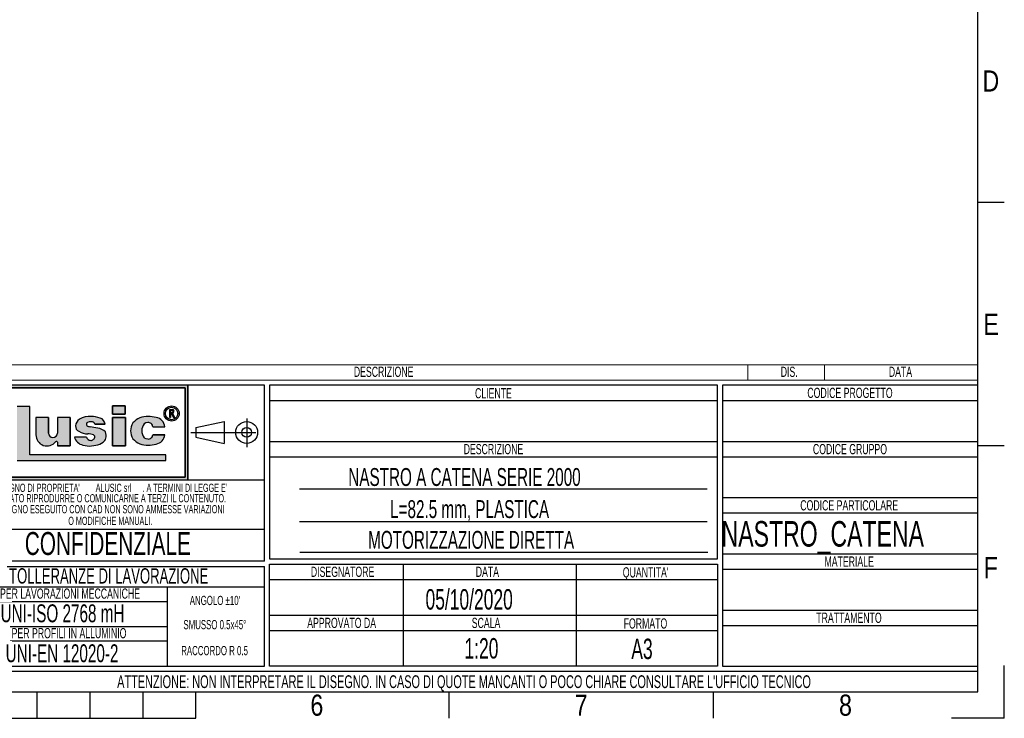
# Model space of a CAD drawing. Header units: millimetres. Extents: x -149 to 420, y 0 to 297.
# Tile 39 of 46: x 227 to 420, y 0 to 137. Entities that reach past the tile are written whole.
import ezdxf
from ezdxf.enums import TextEntityAlignment as Align

# ---------------------------------------------------------------- set-up
doc = ezdxf.new("R2010")
doc.units = ezdxf.units.MM
doc.linetypes.add('CENTERX2', pattern=[20.319999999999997, 12.7, -2.54, 2.54, -2.54])
doc.layers.add('CARTIGLIO', color=140, linetype='Continuous')
doc.styles.add('SLDTEXTSTYLE0', font='TXT', dxfattribs={"width": 0.6382978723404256})
doc.styles.add('SLDTEXTSTYLE1', font='TXT', dxfattribs={"width": 0.675})
doc.styles.add('SLDTEXTSTYLE2', font='TXT', dxfattribs={"width": 0.8214676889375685})

# ---------------------------------------------------------------- blocks, each defined once
blk = doc.blocks.new('SW_NOTE_0')
at = {"layer": 'CARTIGLIO', "color": 0, "insert": (1.968085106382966, 2.578135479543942), "char_height": 2, "attachment_point": 2, "style": 'SLDTEXTSTYLE0'}
blk.add_mtext('DIS.', dxfattribs=at)
blk = doc.blocks.new('SW_NOTE_0_1')
at = {"layer": 'CARTIGLIO', "color": 0, "insert": (7.101063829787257, 2.578135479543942), "char_height": 2, "attachment_point": 2, "style": 'SLDTEXTSTYLE0'}
blk.add_mtext('DESCRIZIONE', dxfattribs=at)
blk = doc.blocks.new('SW_NOTE_0_2')
at = {"layer": 'CARTIGLIO', "color": 0, "insert": (2.845744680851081, 2.578135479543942), "char_height": 2, "attachment_point": 2, "style": 'SLDTEXTSTYLE0'}
blk.add_mtext('DATA', dxfattribs=at)
blk = doc.blocks.new('SW_NOTE_0_4')
at = {"layer": 'CARTIGLIO', "color": 0, "insert": (14.05585106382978, 4.511737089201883), "char_height": 3.5, "attachment_point": 2, "style": 'SLDTEXTSTYLE0'}
blk.add_mtext('UNI-EN 12020-2', dxfattribs=at)
blk = doc.blocks.new('SW_NOTE_0_5')
at = {"layer": 'CARTIGLIO', "color": 0, "insert": (13.85638297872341, 2.578135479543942), "char_height": 2, "attachment_point": 2, "style": 'SLDTEXTSTYLE0'}
blk.add_mtext('PER PROFILI IN ALLUMINIO', dxfattribs=at)
blk = doc.blocks.new('SW_NOTE_0_6')
at = {"layer": 'CARTIGLIO', "color": 0, "insert": (15.68484042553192, 4.511737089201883), "char_height": 3.5, "attachment_point": 2, "style": 'SLDTEXTSTYLE0'}
blk.add_mtext('UNI-ISO 2768 mH', dxfattribs=at)
blk = doc.blocks.new('SW_NOTE_0_7')
at = {"layer": 'CARTIGLIO', "color": 0, "insert": (18.30319148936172, 2.578135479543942), "char_height": 2, "attachment_point": 2, "style": 'SLDTEXTSTYLE0'}
blk.add_mtext('PER LAVORAZIONI MECCANICHE', dxfattribs=at)
blk = doc.blocks.new('SW_NOTE_0_8')
at = {"layer": 'CARTIGLIO', "color": 0, "insert": (8.569148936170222, 2.320321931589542), "char_height": 1.8, "attachment_point": 2, "style": 'SLDTEXTSTYLE0'}
blk.add_mtext('RACCORDO R 0.5', dxfattribs=at)
blk = doc.blocks.new('SW_NOTE_0_9')
at = {"layer": 'CARTIGLIO', "color": 0, "char_height": 1.6, "attachment_point": 2, "style": 'SLDTEXTSTYLE0'}
for s, insert in [("DISEGNO DI PROPRIETA'", (10.27659574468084, 2.062508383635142)), ('ALUSIC srl', (25.45120500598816, 2.062508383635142)), (". A TERMINI DI LEGGE E'", (39.41078027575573, 2.062508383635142))]:
    blk.add_mtext(s, dxfattribs=dict(at, insert=insert))
blk = doc.blocks.new('SW_NOTE_0_10')
at = {"layer": 'CARTIGLIO', "color": 0, "insert": (10.40425531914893, 2.062508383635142), "char_height": 1.6, "attachment_point": 2, "style": 'SLDTEXTSTYLE0'}
blk.add_mtext('O MODIFICHE MANUALI.', dxfattribs=at)
blk = doc.blocks.new('SW_NOTE_0_11')
at = {"layer": 'CARTIGLIO', "color": 0, "insert": (7.587765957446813, 2.320321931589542), "char_height": 1.8, "attachment_point": 2, "style": 'SLDTEXTSTYLE0'}
blk.add_mtext('SMUSSO 0.5x45°', dxfattribs=at)
blk = doc.blocks.new('SW_NOTE_0_12')
at = {"layer": 'CARTIGLIO', "color": 0, "insert": (27.3404255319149, 2.062508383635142), "char_height": 1.6, "attachment_point": 2, "style": 'SLDTEXTSTYLE0'}
blk.add_mtext('VIETATO RIPRODURRE O COMUNICARNE A TERZI IL CONTENUTO.', dxfattribs=at)
blk = doc.blocks.new('SW_NOTE_0_13')
at = {"layer": 'CARTIGLIO', "color": 0, "insert": (28.04255319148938, 2.062508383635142), "char_height": 1.6, "attachment_point": 2, "style": 'SLDTEXTSTYLE0'}
blk.add_mtext('DISEGNO ESEGUITO CON CAD NON SONO AMMESSE VARIAZIONI', dxfattribs=at)
blk = doc.blocks.new('SW_NOTE_0_14')
at = {"layer": 'CARTIGLIO', "color": 0, "insert": (21.07265624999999, 5.800804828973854), "char_height": 4.500000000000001, "attachment_point": 2, "style": 'SLDTEXTSTYLE1'}
blk.add_mtext('CONFIDENZIALE', dxfattribs=at)
blk = doc.blocks.new('SW_NOTE_0_15')
at = {"layer": 'CARTIGLIO', "color": 0, "insert": (23.93617021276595, 3.867203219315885), "char_height": 3, "attachment_point": 2, "style": 'SLDTEXTSTYLE0'}
blk.add_mtext('TOLLERANZE DI LAVORAZIONE', dxfattribs=at)
blk = doc.blocks.new('SW_NOTE_0_16')
at = {"layer": 'CARTIGLIO', "color": 0, "insert": (6.67819148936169, 2.320321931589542), "char_height": 1.8, "attachment_point": 2, "style": 'SLDTEXTSTYLE0'}
blk.add_mtext("ANGOLO ±10'", dxfattribs=at)
blk = doc.blocks.new('SW_NOTE_0_17')
at = {"layer": 'CARTIGLIO', "color": 0, "insert": (10.69148936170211, 2.578135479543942), "char_height": 2, "attachment_point": 2, "style": 'SLDTEXTSTYLE0'}
blk.add_mtext('CODICE PROGETTO', dxfattribs=at)
blk = doc.blocks.new('SW_NOTE_0_18')
at = {"layer": 'CARTIGLIO', "color": 0, "insert": (9.547872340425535, 2.578135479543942), "char_height": 2, "attachment_point": 2, "style": 'SLDTEXTSTYLE0'}
blk.add_mtext('CODICE GRUPPO', dxfattribs=at)
blk = doc.blocks.new('SW_NOTE_0_19')
at = {"layer": 'CARTIGLIO', "color": 0, "insert": (12.15425531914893, 2.578135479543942), "char_height": 2, "attachment_point": 2, "style": 'SLDTEXTSTYLE0'}
blk.add_mtext('CODICE PARTICOLARE', dxfattribs=at)
blk = doc.blocks.new('SW_NOTE_0_20')
at = {"layer": 'CARTIGLIO', "color": 0, "insert": (5.691489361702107, 2.578135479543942), "char_height": 2, "attachment_point": 2, "style": 'SLDTEXTSTYLE0'}
blk.add_mtext('MATERIALE', dxfattribs=at)
blk = doc.blocks.new('SW_NOTE_0_21')
at = {"layer": 'CARTIGLIO', "color": 0, "insert": (4.228723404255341, 2.578135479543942), "char_height": 2, "attachment_point": 2, "style": 'SLDTEXTSTYLE0'}
blk.add_mtext('CLIENTE', dxfattribs=at)
blk = doc.blocks.new('SW_NOTE_0_22')
at = {"layer": 'CARTIGLIO', "color": 0, "insert": (7.101063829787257, 2.578135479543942), "char_height": 2, "attachment_point": 2, "style": 'SLDTEXTSTYLE0'}
blk.add_mtext('DESCRIZIONE', dxfattribs=at)
blk = doc.blocks.new('SW_NOTE_0_23')
at = {"layer": 'CARTIGLIO', "color": 0, "insert": (5.558510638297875, 2.578135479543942), "char_height": 2, "attachment_point": 2, "style": 'SLDTEXTSTYLE0'}
blk.add_mtext("QUANTITA'", dxfattribs=at)
blk = doc.blocks.new('SW_NOTE_0_24')
at = {"layer": 'CARTIGLIO', "color": 0, "insert": (2.845744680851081, 2.578135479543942), "char_height": 2, "attachment_point": 2, "style": 'SLDTEXTSTYLE0'}
blk.add_mtext('DATA', dxfattribs=at)
blk = doc.blocks.new('SW_NOTE_0_25')
at = {"layer": 'CARTIGLIO', "color": 0, "insert": (7.606382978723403, 2.578135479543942), "char_height": 2, "attachment_point": 2, "style": 'SLDTEXTSTYLE0'}
blk.add_mtext('DISEGNATORE', dxfattribs=at)
blk = doc.blocks.new('SW_NOTE_0_26')
at = {"layer": 'CARTIGLIO', "color": 0, "insert": (5.398936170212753, 2.578135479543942), "char_height": 2, "attachment_point": 2, "style": 'SLDTEXTSTYLE0'}
blk.add_mtext('FORMATO', dxfattribs=at)
blk = doc.blocks.new('SW_NOTE_0_27')
at = {"layer": 'CARTIGLIO', "color": 0, "insert": (8.670212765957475, 2.578135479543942), "char_height": 2, "attachment_point": 2, "style": 'SLDTEXTSTYLE0'}
blk.add_mtext('APPROVATO DA', dxfattribs=at)
blk = doc.blocks.new('SW_NOTE_0_28')
at = {"layer": 'CARTIGLIO', "color": 0, "insert": (3.510638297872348, 2.578135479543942), "char_height": 2, "attachment_point": 2, "style": 'SLDTEXTSTYLE0'}
blk.add_mtext('SCALA', dxfattribs=at)
blk = doc.blocks.new('SW_NOTE_0_29')
at = {"layer": 'CARTIGLIO', "color": 0, "insert": (85.40558510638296, 3.222669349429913), "char_height": 2.5, "attachment_point": 2, "style": 'SLDTEXTSTYLE0'}
blk.add_mtext("ATTENZIONE: NON INTERPRETARE IL DISEGNO. IN CASO DI QUOTE MANCANTI O POCO CHIARE CONSULTARE L'UFFICIO TECNICO", dxfattribs=at)
blk = doc.blocks.new('SW_NOTE_0_30')
at = {"layer": 'CARTIGLIO', "color": 0, "insert": (7.526595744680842, 2.578135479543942), "char_height": 2, "attachment_point": 2, "style": 'SLDTEXTSTYLE0'}
blk.add_mtext('TRATTAMENTO', dxfattribs=at)
blk = doc.blocks.new('Cartiglio ALUSIC particolari STD')
at = {"layer": 'CARTIGLIO'}
h = blk.add_hatch(color=256, dxfattribs=at)
h.paths.add_polyline_path([(175.6752307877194, 247.7132947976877), (175.6752307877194, 229.2132947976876), (220.6752307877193, 229.2132947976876), (220.6752307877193, 247.7132947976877)], flags=0)
h.paths.add_polyline_path([(176.1752307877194, 229.7132947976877), (176.1752307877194, 247.2132947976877), (220.1752307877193, 247.2132947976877), (220.1752307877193, 229.7132947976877)], flags=0)
for points in [[(189.726070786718, 243.5099477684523), (187.2568362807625, 243.5099477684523), (187.2568362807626, 232.9839336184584), (216.346566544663, 232.9839336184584), (216.346566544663, 234.0739837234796), (189.726070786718, 234.0739837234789)], [(205.9157645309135, 243.6451419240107), (205.9157645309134, 242.0388308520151), (208.4026610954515, 242.0388308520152), (208.4026610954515, 243.6451419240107)], [(208.4880238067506, 241.3950893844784), (205.9157645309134, 241.3950893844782), (205.9157645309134, 235.8207167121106), (208.4880238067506, 235.8207167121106)]]:
    blk.add_hatch(color=256, dxfattribs=at).paths.add_polyline_path(points, flags=0)
h = blk.add_hatch(color=256, dxfattribs=at)
edge = h.paths.add_edge_path(flags=0)
edge.add_arc((217.4963133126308, 242.1652733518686), 1.479868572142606, 0, 360)
edge = h.paths.add_edge_path(flags=0)
edge.add_arc((217.4963133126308, 242.1652733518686), 1.214864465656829, 0, 360)
h = blk.add_hatch(color=256, dxfattribs=at)
edge = h.paths.add_edge_path(flags=0)
edge.add_arc((217.5944506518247, 242.5818626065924), 0.3723980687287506, 277.1406326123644, 450.0000000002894)
edge.add_line((217.5944506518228, 242.9542606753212), (217.1543350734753, 242.9542606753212))
edge.add_line((217.1543350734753, 242.9542606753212), (217.1543350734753, 241.4023140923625))
edge.add_line((217.1543350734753, 241.4023140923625), (217.3097420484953, 241.4023140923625))
edge.add_line((217.3097420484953, 241.4023140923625), (217.3097420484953, 242.2094645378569))
edge.add_line((217.3097420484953, 242.2094645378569), (217.4681345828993, 242.2094645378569))
edge.add_line((217.4681345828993, 242.2094645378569), (217.8753428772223, 241.4023140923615))
edge.add_line((217.8753428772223, 241.4023140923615), (218.0494071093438, 241.4023140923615))
edge.add_line((218.0494071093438, 241.4023140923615), (217.6407416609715, 242.212352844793))
edge = h.paths.add_edge_path(flags=0)
edge.add_line((217.3097420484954, 242.7988537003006), (217.5944506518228, 242.7988537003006))
edge.add_arc((217.5944506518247, 242.5818626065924), 0.2169910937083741, -90.00000000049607, 90.00000000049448, ccw=False)
edge.add_line((217.5944506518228, 242.3648715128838), (217.3097420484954, 242.3648715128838))
edge.add_line((217.3097420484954, 242.3648715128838), (217.3097420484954, 242.7988537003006))
h = blk.add_hatch(color=256, dxfattribs=at)
edge = h.paths.add_edge_path(flags=0)
edge.add_arc((194.2619790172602, 238.3328699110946), 0.8721260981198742, 180, 360, ccw=False)
edge.add_line((193.3898529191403, 238.3328699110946), (193.3898529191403, 241.3950893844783))
edge.add_line((193.3898529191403, 241.3950893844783), (190.9285191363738, 241.3950893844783))
edge.add_line((190.9285191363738, 241.3950893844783), (190.9285191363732, 237.9783312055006))
edge.add_arc((193.0861336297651, 237.9783312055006), 2.157614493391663, 180, 321.9680973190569)
edge.add_arc((194.9391651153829, 236.5289220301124), 0.1949400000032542, 3.751097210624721e-10, 141.9680973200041, ccw=False)
edge.add_line((195.1341051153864, 236.5289220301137), (195.1341051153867, 235.8207167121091))
edge.add_line((195.1341051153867, 235.8207167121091), (197.6148195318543, 235.8207167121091))
edge.add_line((197.6148195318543, 235.8207167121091), (197.6148195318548, 241.3950893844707))
edge.add_line((197.6148195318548, 241.3950893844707), (195.1341051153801, 241.3950893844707))
edge.add_line((195.1341051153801, 241.3950893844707), (195.1341051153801, 238.3328699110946))
h = blk.add_hatch(color=256, dxfattribs=at)
edge = h.paths.add_edge_path(flags=0)
edge.add_line((201.4260816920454, 235.8017439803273), (202.6657446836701, 235.9456470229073))
edge.add_arc((202.329266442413, 238.631519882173), 2.706867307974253, 277.1406456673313, 311.0032214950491)
edge.add_arc((203.4500368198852, 237.5679483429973), 1.178212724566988, 303.7868133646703, 347.8980612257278)
edge.add_arc((202.7591436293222, 237.8600682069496), 1.920162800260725, 343.693523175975, 381.4193527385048)
edge.add_arc((202.6211329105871, 236.5671389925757), 2.77207698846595, 46.00269433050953, 81.2509677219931)
edge.add_arc((194.8645641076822, 197.2610710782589), 42.83386613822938, 78.993004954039, 81.01866969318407)
edge.add_arc((201.791685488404, 241.2254031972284), 1.672976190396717, 238.7770991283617, 261.74465207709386, ccw=False)
edge.add_arc((201.2153024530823, 240.0677304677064), 0.3988810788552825, 114.64010585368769, 223.1865854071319, ccw=False)
edge.add_arc((201.6334056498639, 239.1857459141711), 1.374925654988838, 90.51660503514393, 115.1534325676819, ccw=False)
edge.add_arc((201.6831021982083, 239.5760411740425), 0.986530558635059, 50.694882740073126, 93.60864602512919, ccw=False)
edge.add_arc((201.9697940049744, 239.9445101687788), 0.519939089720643, 14.547573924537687, 49.4198797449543, ccw=False)
edge.add_line((202.4730635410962, 240.0751104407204), (204.4675927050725, 240.0751104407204))
edge.add_arc((203.0576035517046, 239.9357336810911), 1.416861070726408, 5.64532107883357, 71.38339334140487)
edge.add_arc((201.7960014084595, 236.355567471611), 5.212710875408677, 70.80435731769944, 90.86664277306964)
edge.add_arc((201.3918249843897, 237.7332340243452), 3.848224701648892, 85.15036290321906, 119.91204055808)
edge.add_arc((200.4630711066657, 239.596929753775), 1.774008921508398, 123.9309471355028, 174.9914571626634)
edge.add_arc((199.7112523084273, 239.6370426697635), 1.021881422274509, 173.5516105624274, 249.3813116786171)
edge.add_arc((201.1522143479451, 241.6000363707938), 3.430150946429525, 238.332046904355, 269.1908231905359)
edge.add_arc((201.2712411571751, 236.022650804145), 2.154096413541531, 64.99796384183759, 94.45891481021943, ccw=False)
edge.add_arc((202.0592687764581, 237.5956085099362), 0.398545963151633, -35.58612148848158, 72.11412463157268, ccw=False)
edge.add_arc((201.6903477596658, 237.6535955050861), 0.7512299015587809, 245.201083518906, 337.29941344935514, ccw=False)
edge.add_arc((201.6384661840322, 237.7297070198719), 0.8024620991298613, 192.55915917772, 250.8523518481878, ccw=False)
edge.add_line((200.8552053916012, 237.5552136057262), (198.4723136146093, 237.5552136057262))
edge.add_arc((200.5696156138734, 238.1164948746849), 2.1711085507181, 194.982434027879, 258.3364147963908)
edge.add_line((200.1306936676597, 235.9902164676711), (201.4260816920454, 235.8017439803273))
h = blk.add_hatch(color=256, dxfattribs=at)
edge = h.paths.add_edge_path(flags=0)
edge.add_arc((212.8489752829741, 238.2774034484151), 1.095489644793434, 191.1589777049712, 269.92854925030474, ccw=False)
edge.add_arc((213.9973597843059, 238.7808861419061), 2.335462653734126, 162.1599290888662, 197.8400709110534, ccw=False)
edge.add_arc((212.8489752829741, 239.284368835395), 1.095489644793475, 90.0714507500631, 168.8410222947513, ccw=False)
edge.add_arc((212.9558587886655, 239.5292842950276), 0.8574339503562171, 2.5666577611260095, 97.25285314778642, ccw=False)
edge.add_line((213.8124325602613, 239.5676816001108), (216.1889448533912, 239.5676816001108))
edge.add_arc((214.1254209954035, 239.3204036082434), 2.078287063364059, 6.833333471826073, 81.00039250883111)
edge.add_arc((213.0403652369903, 236.4056797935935), 5.163706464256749, 74.15176759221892, 91.31975036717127)
edge.add_arc((212.577937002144, 238.1509364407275), 3.434301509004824, 84.2596919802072, 140.8312604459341)
edge.add_arc((212.2748599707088, 238.7808861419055), 2.817144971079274, 146.8823062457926, 213.1176937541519)
edge.add_arc((212.5779370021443, 239.4108358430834), 3.434301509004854, 219.1687395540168, 275.7403080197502)
edge.add_arc((213.0403652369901, 241.1560924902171), 5.163706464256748, 268.6802496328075, 285.8482324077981)
edge.add_arc((214.1254209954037, 238.2413686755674), 2.078287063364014, 278.9996074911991, 353.1666665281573)
edge.add_line((216.1889448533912, 237.9940906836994), (213.8124325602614, 237.9940906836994))
edge.add_arc((212.9558587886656, 238.0324879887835), 0.8574339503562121, 262.7471468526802, 357.4333422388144, ccw=False)
at = {"color": 161, "linetype": 'Continuous', "lineweight": 18}
for p, q in [((175.6752307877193, 251.7132947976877), (375.3252307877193, 251.7132947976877)), ((330.3252307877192, 251.7132947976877), (330.3252307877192, 248.7132947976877)), ((345.3252307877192, 251.7132947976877), (345.3252307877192, 248.7132947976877)), ((375.3252307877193, 248.7132947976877), (375.3252307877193, 251.7132947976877)), ((175.6752307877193, 248.7132947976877), (375.3252307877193, 248.7132947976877))]:
    blk.add_line(p, q, dxfattribs=at)
at = {"layer": 'CARTIGLIO'}
for p, q in [((235.6752307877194, 247.7132947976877), (175.6752307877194, 247.7132947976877)), ((220.6752307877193, 247.7132947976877), (175.6752307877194, 247.7132947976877)), ((176.1752307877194, 247.2132947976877), (220.1752307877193, 247.2132947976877)), ((220.1752307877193, 247.2132947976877), (176.1752307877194, 247.2132947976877)), ((220.1752307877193, 247.2132947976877), (220.1752307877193, 229.7132947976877)), ((220.1752307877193, 229.7132947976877), (220.1752307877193, 247.2132947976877)), ((220.6752307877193, 229.2132947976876), (220.6752307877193, 247.7132947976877)), ((220.6752307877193, 247.7132947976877), (220.6752307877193, 229.2132947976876)), ((235.6752307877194, 213.2641084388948), (235.6752307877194, 247.7132947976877)), ((324.3252307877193, 247.7132947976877), (236.6752307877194, 247.7132947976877)), ((236.6752307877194, 247.7132947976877), (236.6752307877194, 213.7132947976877)), ((324.3252307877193, 213.7132947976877), (324.3252307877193, 247.7132947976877)), ((375.3252307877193, 247.7132947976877), (325.3252307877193, 247.7132947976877)), ((325.3252307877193, 247.7132947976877), (325.3252307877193, 192.7132947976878)), ((375.3252307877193, 192.7132947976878), (375.3252307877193, 247.7132947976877)), ((189.726070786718, 243.5099477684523), (187.2568362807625, 243.5099477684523)), ((189.726070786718, 243.5099477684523), (187.2568362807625, 243.5099477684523)), ((189.726070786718, 234.0739837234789), (189.726070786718, 243.5099477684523)), ((189.726070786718, 234.0739837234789), (189.726070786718, 243.5099477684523)), ((208.4026610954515, 243.6451419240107), (205.9157645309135, 243.6451419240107)), ((205.9157645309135, 243.6451419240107), (205.9157645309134, 242.0388308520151)), ((205.9157645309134, 242.0388308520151), (205.9157645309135, 243.6451419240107)), ((205.9157645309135, 243.6451419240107), (208.4026610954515, 243.6451419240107)), ((208.4026610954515, 243.6451419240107), (208.4026610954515, 242.0388308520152)), ((208.4026610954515, 242.0388308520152), (208.4026610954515, 243.6451419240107)), ((217.1543350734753, 241.4023140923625), (217.1543350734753, 242.9542606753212)), ((217.1543350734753, 241.4023140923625), (217.1543350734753, 242.9542606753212)), ((217.1543350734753, 242.9542606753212), (217.5944506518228, 242.9542606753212)), ((217.1543350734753, 242.9542606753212), (217.5944506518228, 242.9542606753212)), ((236.6752307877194, 244.7132947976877), (324.3252307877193, 244.7132947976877)), ((325.3252307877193, 244.7132947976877), (375.3252307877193, 244.7132947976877)), ((190.9285191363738, 241.3950893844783), (190.9285191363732, 237.9783312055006)), ((193.3898529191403, 241.3950893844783), (190.9285191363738, 241.3950893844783)), ((193.3898529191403, 241.3950893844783), (190.9285191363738, 241.3950893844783)), ((190.9285191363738, 241.3950893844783), (190.9285191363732, 237.9783312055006)), ((193.3898529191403, 238.3328699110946), (193.3898529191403, 241.3950893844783)), ((193.3898529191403, 241.3950893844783), (193.3898529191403, 238.3328699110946)), ((197.6148195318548, 241.3950893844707), (195.1341051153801, 241.3950893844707)), ((195.1341051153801, 241.3950893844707), (195.1341051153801, 238.3328699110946)), ((195.1341051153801, 241.3950893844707), (195.1341051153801, 238.3328699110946)), ((197.6148195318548, 241.3950893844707), (195.1341051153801, 241.3950893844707)), ((197.6148195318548, 241.3950893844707), (197.6148195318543, 235.8207167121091)), ((197.6148195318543, 235.8207167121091), (197.6148195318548, 241.3950893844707)), ((205.9157645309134, 242.0388308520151), (208.4026610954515, 242.0388308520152)), ((208.4026610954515, 242.0388308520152), (205.9157645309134, 242.0388308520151)), ((208.4880238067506, 241.3950893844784), (205.9157645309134, 241.3950893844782)), ((205.9157645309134, 241.3950893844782), (205.9157645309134, 235.8207167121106)), ((205.9157645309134, 241.3950893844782), (208.4880238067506, 241.3950893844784)), ((205.9157645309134, 235.8207167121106), (205.9157645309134, 241.3950893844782)), ((208.4880238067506, 235.8207167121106), (208.4880238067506, 241.3950893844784)), ((208.4880238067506, 241.3950893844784), (208.4880238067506, 235.8207167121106)), ((217.1543350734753, 241.4023140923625), (217.3097420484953, 241.4023140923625)), ((217.3097420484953, 241.4023140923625), (217.1543350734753, 241.4023140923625)), ((217.3097420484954, 242.7988537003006), (217.5944506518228, 242.7988537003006)), ((217.3097420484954, 242.3648715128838), (217.3097420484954, 242.7988537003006)), ((217.3097420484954, 242.3648715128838), (217.3097420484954, 242.7988537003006)), ((217.3097420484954, 242.7988537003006), (217.5944506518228, 242.7988537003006)), ((217.3097420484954, 242.3648715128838), (217.5944506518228, 242.3648715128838)), ((217.5944506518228, 242.3648715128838), (217.3097420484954, 242.3648715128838)), ((217.3097420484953, 242.2094645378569), (217.3097420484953, 241.4023140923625)), ((217.3097420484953, 241.4023140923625), (217.3097420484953, 242.2094645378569)), ((217.4681345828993, 242.2094645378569), (217.3097420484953, 242.2094645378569)), ((217.3097420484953, 242.2094645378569), (217.4681345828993, 242.2094645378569)), ((217.8753428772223, 241.4023140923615), (217.4681345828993, 242.2094645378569)), ((217.4681345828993, 242.2094645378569), (217.8753428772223, 241.4023140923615)), ((217.6407416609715, 242.212352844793), (218.0494071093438, 241.4023140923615)), ((217.6407416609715, 242.212352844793), (218.0494071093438, 241.4023140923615)), ((217.8753428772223, 241.4023140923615), (218.0494071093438, 241.4023140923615)), ((218.0494071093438, 241.4023140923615), (217.8753428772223, 241.4023140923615)), ((202.4730635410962, 240.0751104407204), (204.4675927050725, 240.0751104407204)), ((204.4675927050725, 240.0751104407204), (202.4730635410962, 240.0751104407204)), ((213.8124325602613, 239.5676816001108), (216.1889448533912, 239.5676816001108)), ((213.8124325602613, 239.5676816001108), (216.1889448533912, 239.5676816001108)), ((222.2665680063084, 239.420334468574), (227.759141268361, 240.6015329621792)), ((222.2665680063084, 239.420334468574), (222.2665680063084, 237.5062551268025)), ((227.759141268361, 240.6015329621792), (227.7591412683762, 236.3250566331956)), ((200.8552053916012, 237.5552136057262), (198.4723136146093, 237.5552136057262)), ((200.8552053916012, 237.5552136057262), (198.4723136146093, 237.5552136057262)), ((216.1889448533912, 237.9940906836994), (213.8124325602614, 237.9940906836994)), ((213.8124325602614, 237.9940906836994), (216.1889448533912, 237.9940906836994)), ((222.2665680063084, 237.5062551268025), (227.7591412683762, 236.3250566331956)), ((195.1341051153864, 236.5289220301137), (195.1341051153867, 235.8207167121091)), ((195.1341051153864, 236.5289220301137), (195.1341051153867, 235.8207167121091)), ((195.1341051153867, 235.8207167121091), (197.6148195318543, 235.8207167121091)), ((197.6148195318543, 235.8207167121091), (195.1341051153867, 235.8207167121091)), ((200.1306936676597, 235.9902164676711), (201.4260816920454, 235.8017439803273)), ((200.1306936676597, 235.9902164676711), (201.4260816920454, 235.8017439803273)), ((201.4260816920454, 235.8017439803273), (202.6657446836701, 235.9456470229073)), ((201.4260816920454, 235.8017439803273), (202.6657446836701, 235.9456470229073)), ((205.9157645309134, 235.8207167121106), (208.4880238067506, 235.8207167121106)), ((208.4880238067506, 235.8207167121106), (205.9157645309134, 235.8207167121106)), ((236.6752307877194, 236.7132947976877), (324.3252307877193, 236.7132947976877)), ((325.3252307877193, 236.7132947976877), (375.3252307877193, 236.7132947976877)), ((216.346566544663, 234.0739837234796), (189.726070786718, 234.0739837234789)), ((216.346566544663, 234.0739837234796), (189.726070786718, 234.0739837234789)), ((216.346566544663, 232.9839336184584), (216.346566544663, 234.0739837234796)), ((216.346566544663, 232.9839336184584), (216.346566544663, 234.0739837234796)), ((236.6752307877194, 233.7132947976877), (324.3252307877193, 233.7132947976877)), ((325.3252307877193, 233.7132947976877), (375.3252307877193, 233.7132947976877)), ((187.2568362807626, 232.9839336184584), (216.346566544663, 232.9839336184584)), ((187.2568362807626, 232.9839336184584), (216.346566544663, 232.9839336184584)), ((220.1752307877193, 229.7132947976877), (176.1752307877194, 229.7132947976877)), ((176.1752307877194, 229.7132947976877), (220.1752307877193, 229.7132947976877)), ((175.6752307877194, 229.2132947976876), (220.6752307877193, 229.2132947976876)), ((175.6752307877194, 229.2132947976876), (235.6752307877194, 229.2132947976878)), ((322.3252307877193, 227.3799614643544), (242.5002307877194, 227.3799614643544)), ((325.3252307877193, 225.7132947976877), (375.3252307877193, 225.7132947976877)), ((325.3252307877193, 222.7132947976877), (375.3252307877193, 222.7132947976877)), ((242.5002307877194, 221.0217416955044), (322.3252307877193, 221.0217416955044)), ((235.6752307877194, 219.4779138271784), (175.6752307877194, 219.4779138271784)), ((242.6228336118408, 215.0313303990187), (322.4478336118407, 215.0313303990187)), ((325.3252307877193, 214.7132947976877), (375.3252307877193, 214.7132947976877)), ((235.6752307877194, 213.2641084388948), (175.6752307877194, 213.2641084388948)), ((175.6752307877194, 212.2641084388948), (235.6752307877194, 212.2641084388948)), ((235.6752307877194, 192.7132947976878), (235.6752307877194, 212.2641084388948)), ((236.6752307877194, 213.7132947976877), (324.3252307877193, 213.7132947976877)), ((236.6752307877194, 212.7132947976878), (324.3252307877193, 212.7132947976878)), ((236.6752307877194, 192.7132947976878), (236.6752307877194, 212.7132947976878)), ((262.8472277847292, 212.7132947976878), (262.8472277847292, 192.7132947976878)), ((296.6722277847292, 212.7132947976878), (296.6722277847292, 192.7132947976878)), ((324.3252307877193, 212.7132947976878), (324.3252307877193, 192.7132947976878)), ((325.3252307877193, 211.7132947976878), (375.3252307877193, 211.7132947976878)), ((235.6612716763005, 208.2042541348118), (175.6612716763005, 208.2042541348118)), ((216.684767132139, 192.7132947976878), (216.684767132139, 208.2042541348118)), ((236.6752307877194, 209.7132947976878), (324.3252307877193, 209.7132947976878)), ((175.6752307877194, 205.3858848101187), (216.684767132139, 205.3858848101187)), ((236.6752307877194, 202.7132947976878), (324.3252307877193, 202.7132947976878)), ((325.3252307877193, 203.7132947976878), (375.3252307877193, 203.7132947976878)), ((216.684767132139, 200.4587744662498), (175.6752307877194, 200.4587744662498)), ((325.3252307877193, 200.7132947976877), (375.3252307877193, 200.7132947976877)), ((236.6752307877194, 199.7132947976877), (324.3252307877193, 199.7132947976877)), ((175.6891898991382, 197.6792182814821), (216.6987262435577, 197.6792182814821)), ((175.6752307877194, 192.7132947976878), (235.6752307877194, 192.7132947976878)), ((375.3252307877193, 191.7132947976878), (175.6752307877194, 191.7132947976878)), ((324.3252307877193, 192.7132947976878), (236.6752307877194, 192.7132947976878)), ((325.3252307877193, 192.7132947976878), (375.3252307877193, 192.7132947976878)), ((375.3252307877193, 187.7132947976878), (375.3252307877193, 191.7132947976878)), ((175.6752307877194, 187.7132947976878), (375.3252307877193, 187.7132947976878))]:
    blk.add_line(p, q, dxfattribs=at)
at = {"layer": 'CARTIGLIO', "linetype": 'CENTERX2'}
for p, q in [((232.1939749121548, 241.2151324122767), (232.1939749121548, 235.5497603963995)), ((221.2625504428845, 238.4632947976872), (235.0879111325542, 238.4632947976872))]:
    blk.add_line(p, q, dxfattribs=at)
at = {"layer": 'CARTIGLIO', "linetype": 'Continuous'}
blk.add_line((175.6736628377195, 187.7132947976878), (375.3252307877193, 187.7132947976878), dxfattribs=at)
at = {"layer": 'CARTIGLIO'}
for centre, radius in [((217.4963133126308, 242.1652733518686), 1.479868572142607), ((217.4963133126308, 242.1652733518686), 1.479868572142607), ((217.4963133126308, 242.1652733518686), 1.214864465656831), ((217.4963133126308, 242.1652733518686), 1.214864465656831), ((232.1939749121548, 238.4632947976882), 2.138238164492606), ((232.1939749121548, 238.4632947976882), 0.9570396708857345)]:
    blk.add_circle(centre, radius, dxfattribs=at)
for centre, radius, start, end in [((217.5944506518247, 242.5818626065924), 0.3723980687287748, 277.1406326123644, 90.00000000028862), ((217.5944506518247, 242.5818626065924), 0.3723980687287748, 277.1406326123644, 90.00000000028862), ((200.4630711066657, 239.596929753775), 1.774008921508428, 123.9309471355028, 174.9914571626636), ((200.4630711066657, 239.596929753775), 1.774008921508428, 123.9309471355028, 174.9914571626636), ((201.3918249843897, 237.7332340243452), 3.848224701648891, 85.15036290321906, 119.91204055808), ((201.3918249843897, 237.7332340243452), 3.848224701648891, 85.15036290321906, 119.91204055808), ((201.7960014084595, 236.355567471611), 5.212710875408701, 70.80435731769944, 90.86664277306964), ((201.7960014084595, 236.355567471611), 5.212710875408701, 70.80435731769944, 90.86664277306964), ((203.0576035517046, 239.9357336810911), 1.416861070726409, 5.64532107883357, 71.38339334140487), ((203.0576035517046, 239.9357336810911), 1.416861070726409, 5.64532107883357, 71.38339334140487), ((212.577937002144, 238.1509364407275), 3.434301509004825, 84.2596919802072, 140.8312604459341), ((212.577937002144, 238.1509364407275), 3.434301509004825, 84.2596919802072, 140.8312604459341), ((213.0403652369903, 236.4056797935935), 5.163706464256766, 74.15176759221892, 91.31975036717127), ((213.0403652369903, 236.4056797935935), 5.163706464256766, 74.15176759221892, 91.31975036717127), ((214.1254209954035, 239.3204036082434), 2.078287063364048, 6.833333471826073, 81.00039250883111), ((214.1254209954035, 239.3204036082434), 2.078287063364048, 6.833333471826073, 81.00039250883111), ((217.5944506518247, 242.5818626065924), 0.2169910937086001, 269.9999999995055, 90.00000000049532), ((217.5944506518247, 242.5818626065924), 0.2169910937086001, 269.9999999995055, 90.00000000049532), ((199.7112523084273, 239.6370426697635), 1.021881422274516, 173.5516105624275, 249.381311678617), ((199.7112523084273, 239.6370426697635), 1.021881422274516, 173.5516105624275, 249.381311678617), ((201.2153024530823, 240.0677304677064), 0.3988810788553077, 114.6401058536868, 223.1865854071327), ((201.2153024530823, 240.0677304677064), 0.3988810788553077, 114.6401058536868, 223.1865854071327), ((201.791685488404, 241.2254031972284), 1.672976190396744, 238.7770991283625, 261.7446520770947), ((201.791685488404, 241.2254031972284), 1.672976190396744, 238.7770991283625, 261.7446520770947), ((201.6334056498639, 239.1857459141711), 1.374925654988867, 90.51660503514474, 115.1534325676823), ((201.6334056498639, 239.1857459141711), 1.374925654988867, 90.51660503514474, 115.1534325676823), ((194.8645641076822, 197.2610710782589), 42.8338661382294, 78.993004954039, 81.01866969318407), ((194.8645641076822, 197.2610710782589), 42.8338661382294, 78.993004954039, 81.01866969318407), ((201.6831021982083, 239.5760411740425), 0.9865305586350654, 50.69488274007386, 93.60864602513), ((201.6831021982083, 239.5760411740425), 0.9865305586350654, 50.69488274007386, 93.60864602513), ((201.9697940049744, 239.9445101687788), 0.5199390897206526, 14.54757392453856, 49.41987974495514), ((201.9697940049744, 239.9445101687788), 0.5199390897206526, 14.54757392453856, 49.41987974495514), ((202.6211329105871, 236.5671389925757), 2.772076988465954, 46.00269433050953, 81.2509677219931), ((202.6211329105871, 236.5671389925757), 2.772076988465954, 46.00269433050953, 81.2509677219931), ((212.2748599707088, 238.7808861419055), 2.81714497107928, 146.8823062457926, 213.1176937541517), ((212.2748599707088, 238.7808861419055), 2.81714497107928, 146.8823062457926, 213.1176937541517), ((213.9973597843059, 238.7808861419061), 2.335462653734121, 162.159929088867, 197.8400709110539), ((213.9973597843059, 238.7808861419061), 2.335462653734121, 162.159929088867, 197.8400709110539), ((212.8489752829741, 239.284368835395), 1.09548964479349, 90.07145075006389, 168.8410222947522), ((212.8489752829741, 239.284368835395), 1.09548964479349, 90.07145075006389, 168.8410222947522), ((212.9558587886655, 239.5292842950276), 0.8574339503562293, 2.566657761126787, 97.25285314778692), ((212.9558587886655, 239.5292842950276), 0.8574339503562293, 2.566657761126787, 97.25285314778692), ((193.0861336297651, 237.9783312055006), 2.157614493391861, 180, 321.9680973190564), ((193.0861336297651, 237.9783312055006), 2.157614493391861, 180, 321.9680973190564), ((194.2619790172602, 238.3328699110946), 0.872126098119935, 180, 0), ((194.2619790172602, 238.3328699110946), 0.872126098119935, 180, 0), ((200.5696156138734, 238.1164948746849), 2.171108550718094, 194.982434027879, 258.3364147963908), ((200.5696156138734, 238.1164948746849), 2.171108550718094, 194.982434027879, 258.3364147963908), ((201.1522143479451, 241.6000363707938), 3.430150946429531, 238.332046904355, 269.1908231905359), ((201.1522143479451, 241.6000363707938), 3.430150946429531, 238.332046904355, 269.1908231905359), ((201.6384661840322, 237.7297070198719), 0.8024620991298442, 192.5591591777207, 250.8523518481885), ((201.6384661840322, 237.7297070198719), 0.8024620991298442, 192.5591591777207, 250.8523518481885), ((201.2712411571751, 236.022650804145), 2.154096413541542, 64.99796384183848, 94.45891481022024), ((201.2712411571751, 236.022650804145), 2.154096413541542, 64.99796384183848, 94.45891481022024), ((201.6903477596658, 237.6535955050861), 0.7512299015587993, 245.2010835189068, 337.299413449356), ((201.6903477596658, 237.6535955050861), 0.7512299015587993, 245.2010835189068, 337.299413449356), ((202.0592687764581, 237.5956085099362), 0.3985459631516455, 324.4138785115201, 72.11412463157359), ((202.0592687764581, 237.5956085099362), 0.3985459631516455, 324.4138785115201, 72.11412463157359), ((203.4500368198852, 237.5679483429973), 1.178212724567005, 303.7868133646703, 347.898061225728), ((203.4500368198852, 237.5679483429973), 1.178212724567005, 303.7868133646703, 347.898061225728), ((202.7591436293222, 237.8600682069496), 1.920162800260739, 343.6935231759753, 21.41935273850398), ((202.7591436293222, 237.8600682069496), 1.920162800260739, 343.6935231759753, 21.41935273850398), ((212.5779370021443, 239.4108358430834), 3.434301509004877, 219.1687395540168, 275.7403080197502), ((212.5779370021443, 239.4108358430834), 3.434301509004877, 219.1687395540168, 275.7403080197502), ((212.8489752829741, 238.2774034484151), 1.095489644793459, 191.1589777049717, 269.9285492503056), ((212.8489752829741, 238.2774034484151), 1.095489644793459, 191.1589777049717, 269.9285492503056), ((212.9558587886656, 238.0324879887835), 0.8574339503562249, 262.7471468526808, 357.4333422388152), ((212.9558587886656, 238.0324879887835), 0.8574339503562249, 262.7471468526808, 357.4333422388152), ((214.1254209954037, 238.2413686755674), 2.078287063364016, 278.9996074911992, 353.1666665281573), ((214.1254209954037, 238.2413686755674), 2.078287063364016, 278.9996074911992, 353.1666665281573), ((194.9391651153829, 236.5289220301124), 0.1949400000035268, 3.759104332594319e-10, 141.9680973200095), ((194.9391651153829, 236.5289220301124), 0.1949400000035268, 3.759104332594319e-10, 141.9680973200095), ((202.329266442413, 238.631519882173), 2.706867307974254, 277.1406456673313, 311.0032214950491), ((202.329266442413, 238.631519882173), 2.706867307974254, 277.1406456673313, 311.0032214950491), ((213.0403652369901, 241.1560924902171), 5.163706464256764, 268.6802496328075, 285.8482324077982), ((213.0403652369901, 241.1560924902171), 5.163706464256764, 268.6802496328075, 285.8482324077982)]:
    blk.add_arc(centre, radius, start, end, dxfattribs=at)
at = {"layer": 'CARTIGLIO', "color": 140}
for name, p in [('SW_NOTE_0_1', (251.8960644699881, 248.75167344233)), ('SW_NOTE_0', (336.4240000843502, 248.75167344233)), ('SW_NOTE_0_2', (357.3252307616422, 248.75167344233)), ('SW_NOTE_0_21', (276.2668975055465, 244.5549423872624)), ('SW_NOTE_0_17', (339.5988422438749, 244.6271836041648)), ('SW_NOTE_0_22', (273.3960644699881, 233.6271836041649)), ('SW_NOTE_0_18', (340.7418972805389, 233.6271836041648)), ('SW_NOTE_0_9', (180.6752322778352, 226.3745778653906)), ('SW_NOTE_0_12', (178.05745774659, 224.3284193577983)), ('SW_NOTE_0_13', (177.3396818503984, 222.1825085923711)), ('SW_NOTE_0_19', (337.9891200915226, 222.6271836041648)), ('SW_NOTE_0_10', (195.0941192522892, 219.9062941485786)), ('SW_NOTE_0_14', (183.9404302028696, 213.1822066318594)), ('SW_NOTE_0_20', (344.447453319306, 211.6271836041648)), ('SW_NOTE_0_25', (243.3579844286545, 209.627183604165)), ('SW_NOTE_0_24', (276.4610510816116, 209.6271836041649)), ('SW_NOTE_0_23', (304.7338892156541, 209.5155482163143)), ('SW_NOTE_0_15', (181.241582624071, 208.0326370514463)), ('SW_NOTE_0_7', (179.3044986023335, 205.3623966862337)), ('SW_NOTE_0_16', (219.2991583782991, 204.1754591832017)), ('SW_NOTE_0_6', (180.4564224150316, 200.3147666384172)), ('SW_NOTE_0_30', (342.5668974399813, 200.6271836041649)), ('SW_NOTE_0_11', (218.376658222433, 199.448422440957)), ('SW_NOTE_0_27', (242.1107618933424, 199.6271836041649)), ('SW_NOTE_0_28', (275.5374398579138, 199.6271836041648)), ('SW_NOTE_0_26', (304.8547222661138, 199.5155482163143)), ('SW_NOTE_0_5', (183.5629035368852, 197.6169170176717)), ('SW_NOTE_0_4', (181.9901011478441, 192.5036875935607)), ('SW_NOTE_0_8', (217.3354083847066, 194.3659799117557)), ('SW_NOTE_0_29', (189.3353167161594, 187.7306559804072))]:
    blk.add_blockref(name, p, dxfattribs=at)
for tag, height, style, width, p in [('AUTOATTR1', 3.5, 'SLDTEXTSTYLE0', 0.6382978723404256, (284.730617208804, 231.4146332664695)), ('AUTOATTR2', 3.5, 'SLDTEXTSTYLE0', 0.6382978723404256, (283.3962382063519, 225.136016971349)), ('AUTOATTR6', 5, 'SLDTEXTSTYLE1', 0.675, (353.201965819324, 221.0084733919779)), ('AUTOATTR11', 3.5, 'SLDTEXTSTYLE0', 0.6382978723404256, (284.5664109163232, 219.1248268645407)), ('AUTOATTR8', 4, 'SLDTEXTSTYLE0', 0.6382978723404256, (280.9485514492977, 207.716756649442)), ('AUTOATTR9', 4, 'SLDTEXTSTYLE0', 0.6382978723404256, (279.8263282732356, 198.1376937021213)), ('AUTOATTR0', 4, 'SLDTEXTSTYLE0', 0.6382978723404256, (310.736666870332, 198.0260583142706))]:
    blk.add_attdef(tag, text='', height=height, dxfattribs=dict(at, style=style, width=width)).set_placement(p, align=Align.TOP_CENTER)
for tag in ['AUTOATTR3', 'AUTOATTR4', 'AUTOATTR5', 'AUTOATTR7', 'AUTOATTR10', 'AUTOATTR12', 'AUTOATTR13']:
    blk.add_attdef(tag, (0, 0), '', height=4, dxfattribs=at)

msp = doc.modelspace()

# ---------------------------------------------------------------- linework, layer by layer
at = {"layer": 'CARTIGLIO', "linetype": 'Continuous'}
for p, q in [((414.8273971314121, 5.171001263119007), (414.8273971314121, 291.8225690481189)), ((420.0016131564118, 100.8939977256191), (414.8273971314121, 100.8939977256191)), ((420.0016131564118, 53.29121029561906), (414.8273971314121, 53.29121029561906)), ((420.0016131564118, -0.003214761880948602), (420.0016131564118, 10.34521728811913)), ((5.180115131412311, 5.171001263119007), (414.8273971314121, 5.171001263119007)), ((215.1758291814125, 5.171001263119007), (414.8273971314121, 5.171001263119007)), ((230.7006202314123, -0.003214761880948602), (230.7006202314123, 5.171001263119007)), ((241.0490522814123, -0.003214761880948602), (241.0490522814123, 5.171001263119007)), ((251.3974843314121, -0.003214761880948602), (251.3974843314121, 5.171001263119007)), ((261.7459163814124, -0.003214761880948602), (261.7459163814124, 5.171001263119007)), ((311.3430766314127, -0.003214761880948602), (311.3430766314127, 5.171001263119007)), ((363.0852368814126, -0.003214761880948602), (363.0852368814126, 5.171001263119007)), ((158.2615958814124, -0.003214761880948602), (261.7459163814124, -0.003214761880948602)), ((420.0016131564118, -0.003214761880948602), (409.6531811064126, -0.003214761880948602))]:
    msp.add_line(p, q, dxfattribs=at)
at = {"layer": 'CARTIGLIO'}
msp.add_line((215.1773971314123, 5.171001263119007), (414.8273971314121, 5.171001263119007), dxfattribs=at)

# ---------------------------------------------------------------- block references
ref = msp.add_blockref('Cartiglio ALUSIC particolari STD', (39.50216634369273, -182.5422935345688), dxfattribs=at)
ref.add_attrib('AUTOATTR0', 'A3', dxfattribs={"color": 140, "height": 4, "style": 'SLDTEXTSTYLE0', "width": 0.6382978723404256}).set_placement((346.9888332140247, 10.37438977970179), align=Align.BOTTOM_LEFT)
ref.add_attrib('AUTOATTR1', 'NASTRO A CATENA SERIE 2000', dxfattribs={"color": 140, "height": 3.5, "style": 'SLDTEXTSTYLE0', "width": 0.6382978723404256}).set_placement((291.5843460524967, 44.40163660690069), align=Align.BOTTOM_LEFT)
ref.add_attrib('AUTOATTR2', 'L=82.5 mm, PLASTICA', dxfattribs={"color": 140, "height": 3.5, "style": 'SLDTEXTSTYLE0', "width": 0.6382978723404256}).set_placement((299.7655920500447, 38.12302031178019), align=Align.BOTTOM_LEFT)
ref.add_attrib('AUTOATTR6', 'NASTRO_CATENA', dxfattribs={"color": 140, "height": 5, "style": 'SLDTEXTSTYLE1', "width": 0.675}).set_placement((364.6572571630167, 32.07946110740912), align=Align.BOTTOM_LEFT)
ref.add_attrib('AUTOATTR8', '05/10/2020', dxfattribs={"color": 140, "height": 4, "style": 'SLDTEXTSTYLE0', "width": 0.6382978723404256}).set_placement((306.7007177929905, 20.0650881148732), align=Align.BOTTOM_LEFT)
ref.add_attrib('AUTOATTR9', '1:20', dxfattribs={"color": 140, "height": 4, "style": 'SLDTEXTSTYLE0', "width": 0.6382978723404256}).set_placement((314.3284946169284, 10.48602516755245), align=Align.BOTTOM_LEFT)
ref.add_attrib('AUTOATTR11', 'MOTORIZZAZIONE DIRETTA', dxfattribs={"color": 140, "height": 3.5, "style": 'SLDTEXTSTYLE0', "width": 0.6382978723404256}).set_placement((295.4670147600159, 32.11183020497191), align=Align.BOTTOM_LEFT)

# ---------------------------------------------------------------- texts
at = {"layer": 'CARTIGLIO', "char_height": 4.13937282, "attachment_point": 2, "style": 'SLDTEXTSTYLE2'}
for s, insert in [('D', (417.3655368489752, 126.7485710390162)), ('E', (417.42546495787, 79.14578360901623)), ('F', (417.3681689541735, 31.54299617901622)), ('6', (285.4283396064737, 4.637072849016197)), ('7', (337.170499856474, 4.637072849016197)), ('8', (388.9126601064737, 4.637072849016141))]:
    msp.add_mtext(s, dxfattribs=dict(at, insert=insert))

doc.saveas('drawing.dxf')
